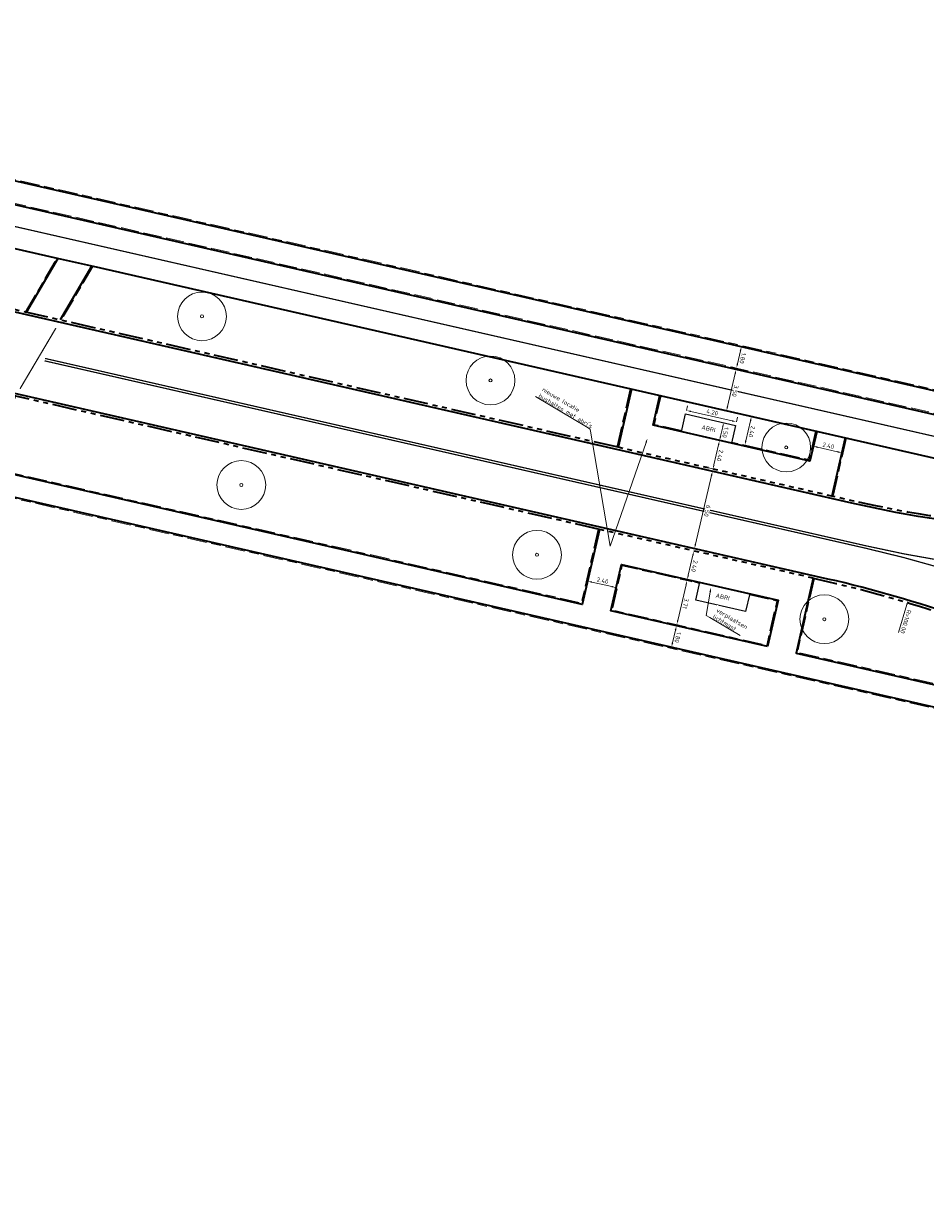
# Model space of a CAD drawing. Header units: metres. Extents: x 90561 to 91301, y 464732 to 465376.
# Tile 36 of 44: x 90993 to 91067, y 465117 to 465214. Entities that reach past the tile are written whole.
import ezdxf
from ezdxf import colors
from ezdxf.entities.mleader import LeaderData, LeaderLine
from ezdxf.enums import TextEntityAlignment as Align
from ezdxf.math import Vec2, Vec3

# ---------------------------------------------------------------- set-up
doc = ezdxf.new("R2010")
doc.units = ezdxf.units.M
for name, pattern in [('VH-BUSHALTEBAND', [4, 2, -2]), ('VH-GAZONBAND_100X200', [9.5, 7.5, -2]), ('VH-OPSLUITBAND_100X200', [16, 8, -2, 4, -2]), ('VH-TROTTOIRBAND_180-200', [20, 10, -2, 2, -2, 2, -2]), ('VW-1-1_STREEP', [2, 1, -1]), ('VW-30-270_STREEP', [3, 0.3, -2.7]), ('VW-5050_STREEP', [1, 0.5, -0.5])]:
    doc.linetypes.add(name, pattern=pattern)
for name, color, linetype, lineweight in [('B-WE-GR-BOOM-S', 90, 'Continuous', 25), ('N-WE-IE-MEUBILAIR_WEGMEUBILAIR-S', 7, 'Continuous', 25), ('N-WE-VH-KANTOPSLUITING_BUSHALTEBAND-G', 30, 'VH-BUSHALTEBAND', 35), ('N-WE-VH-KANTOPSLUITING_GAZONBAND_100X200-G', 90, 'VH-GAZONBAND_100X200', 18), ('N-WE-VH-KANTOPSLUITING_OPSLUITBAND_100X200-G', 150, 'VH-OPSLUITBAND_100X200', 18), ('N-WE-VH-KANTOPSLUITING_TROTTOIRBAND_180 200-G', 210, 'VH-TROTTOIRBAND_180-200', 35), ('N-WE-VH-KANTOPSLUITING_VOORKANTBAND-G', 50, 'Continuous', 35), ('N-WE-VH-KANTVERHARDING-G', 210, 'Continuous', 35), ('X-XX-AL-M', 7, 'Continuous', 18), ('X-XX-AL-T18', 10, 'Continuous', 18)]:
    doc.layers.add(name, color=color, linetype=linetype, lineweight=lineweight)
for name, color, linetype, lineweight, true_color in [('N-WE-VW-MARKERING_DWARS_OVERSTEEK_KANALISATIESTREEP50_010-G', 7, 'VW-5050_STREEP', 13, 0xffffff), ('N-WE-VW-MARKERING_LANGS_STREEP_11_010-G', 7, 'VW-1-1_STREEP', 13, 0xffffff), ('N-WE-VW-MARKERING_LANGS_STREEP_30270_010-G', 7, 'VW-30-270_STREEP', 13, 0xffffff)]:
    doc.layers.add(name, color=color, linetype=linetype, lineweight=lineweight, true_color=true_color)
doc.styles.add('NLCS-ISO', font='NLCS-ISO.ttf')
doc.styles.add('NLCS-ISO-M200-T18', font='NLCS-ISO.ttf', dxfattribs={"height": 0.36})
doc.dimstyles.new('NLCS-M200-T18-PIJL_L2_H1', dxfattribs={"dimscale": 0.2, "dimtxt": 2.5, "dimasz": 1.8, "dimexe": 2, "dimexo": 2, "dimgap": 0.7, "dimtad": 1, "dimzin": 0, "dimdsep": 46, "dimtxsty": 'NLCS-ISO-M200-T18', "dimcen": 0, "dimdle": 2, "dimclrd": 256, "dimclre": 256, "dimclrt": 10, "dimadec": 1, "dimazin": 0, "dimtfac": 1, "dimtdec": 3, "dimtofl": 0, "dimtmove": 0, "dimatfit": 3, "dimfxl": 2, "dimfxlon": 1, "dimtfillclr": 256, "dimtolj": 1, "dimtzin": 0, "dimlwd": -1, "dimlwe": -1, "dimarcsym": 0})
doc.dimstyles.new('NLCS-M200-T18-PIJL_L2_H2', dxfattribs={"dimscale": 0.2, "dimtxt": 2.5, "dimasz": 1.8, "dimexe": 2, "dimexo": 2, "dimgap": 0.7, "dimtad": 1, "dimzin": 0, "dimdsep": 46, "dimtxsty": 'NLCS-ISO-M200-T18', "dimcen": 0, "dimdle": 2, "dimclrd": 256, "dimclre": 256, "dimclrt": 10, "dimazin": 0, "dimtfac": 1, "dimtdec": 3, "dimtofl": 0, "dimtmove": 0, "dimatfit": 3, "dimfxl": 2, "dimfxlon": 1, "dimtfillclr": 256, "dimtolj": 1, "dimtzin": 0, "dimlwd": -1, "dimlwe": -1, "dimarcsym": 0})

# ---------------------------------------------------------------- blocks, each defined once
blk = doc.blocks.new('*D73')
at = {"layer": 'Defpoints', "color": 0, "transparency": 16777216}
blk.add_point((91056.158, 465158.649), dxfattribs=at)
at = {"layer": 'X-XX-AL-M', "transparency": 16777216}
blk.add_line((91089.686, 465142.122), (91091.713, 465141.123), dxfattribs=at)
at = {"layer": 'X-XX-AL-M', "color": 10, "transparency": 16777216, "insert": (91090.679, 465141.989), "char_height": 0.36, "attachment_point": 5, "rotation": 333.75985, "style": 'NLCS-ISO-M200-T18', "bg_fill": 3, "box_fill_scale": 1.1, "bg_fill_color": 256, "bg_fill_true_color": 13158600, "bg_fill_transparency": 0}
blk.add_mtext('\\A1;R=40.00', dxfattribs=at)
at = {"layer": 'Defpoints', "color": 0, "transparency": 16777216}
blk.add_point((91092.036, 465140.963), dxfattribs=at)
at = {"layer": 'X-XX-AL-M', "transparency": 16777216}
blk.add_solid([(91091.739, 465141.176), (91091.686, 465141.069), (91092.036, 465140.963)], dxfattribs=at)
blk = doc.blocks.new('*D102')
at = {"layer": 'X-XX-AL-M', "transparency": 16777216}
for p, q in [((91051.547, 465187.038), (91051.157, 465187.127)), ((91051.467, 465186.687), (91051.227, 465185.634)), ((91051.147, 465185.283), (91050.757, 465185.372))]:
    blk.add_line(p, q, dxfattribs=at)
for points in [[(91051.526, 465186.674), (91051.409, 465186.7), (91051.547, 465187.038)], [(91051.286, 465185.621), (91051.169, 465185.647), (91051.147, 465185.283)]]:
    blk.add_solid(points, dxfattribs=at)
at = {"layer": 'X-XX-AL-M', "color": 10, "transparency": 16777216, "insert": (91051.659, 465186.089), "char_height": 0.36, "attachment_point": 5, "rotation": 257.15009, "style": 'NLCS-ISO-M200-T18', "bg_fill": 3, "box_fill_scale": 1.1, "bg_fill_color": 256, "bg_fill_true_color": 13158600, "bg_fill_transparency": 0}
blk.add_mtext('\\A1;1.80', dxfattribs=at)
at = {"layer": 'Defpoints', "color": 0, "transparency": 16777216}
for p in [(91051.556, 465187.036), (91051.147, 465185.283), (91051.156, 465185.281)]:
    blk.add_point(p, dxfattribs=at)
blk = doc.blocks.new('*D103')
at = {"layer": 'Defpoints', "color": 0, "transparency": 16777216}
for p in [(91051.125, 465185.185), (91050.33, 465181.777), (91050.33, 465181.777)]:
    blk.add_point(p, dxfattribs=at)
at = {"layer": 'X-XX-AL-M', "transparency": 16777216}
for p, q in [((91051.125, 465185.185), (91051.514, 465185.095)), ((91051.043, 465184.835), (91050.412, 465182.127)), ((91050.33, 465181.777), (91050.72, 465181.686))]:
    blk.add_line(p, q, dxfattribs=at)
for points in [[(91051.102, 465184.821), (91050.985, 465184.848), (91051.125, 465185.185)], [(91050.471, 465182.114), (91050.354, 465182.141), (91050.33, 465181.777)]]:
    blk.add_solid(points, dxfattribs=at)
at = {"layer": 'X-XX-AL-M', "color": 10, "transparency": 16777216, "insert": (91051.039, 465183.408), "char_height": 0.36, "attachment_point": 5, "rotation": 256.88236, "style": 'NLCS-ISO-M200-T18', "bg_fill": 3, "box_fill_scale": 1.1, "bg_fill_color": 256, "bg_fill_true_color": 13158600, "bg_fill_transparency": 0}
blk.add_mtext('\\A1;3.50', dxfattribs=at)
blk = doc.blocks.new('*D104')
at = {"layer": 'Defpoints', "color": 0, "transparency": 16777216}
for p in [(91049.76, 465179.343), (91049.217, 465177.005), (91049.217, 465177.005)]:
    blk.add_point(p, dxfattribs=at)
at = {"layer": 'X-XX-AL-M', "transparency": 16777216}
for p, q in [((91049.76, 465179.343), (91049.371, 465179.433)), ((91049.679, 465178.992), (91049.299, 465177.355)), ((91049.217, 465177.005), (91048.827, 465177.095))]:
    blk.add_line(p, q, dxfattribs=at)
for points in [[(91049.737, 465178.978), (91049.62, 465179.005), (91049.76, 465179.343)], [(91049.357, 465177.342), (91049.24, 465177.369), (91049.217, 465177.005)]]:
    blk.add_solid(points, dxfattribs=at)
at = {"layer": 'X-XX-AL-M', "color": 10, "transparency": 16777216, "insert": (91049.8, 465178.101), "char_height": 0.36, "attachment_point": 5, "rotation": 256.91583, "style": 'NLCS-ISO-M200-T18', "bg_fill": 3, "box_fill_scale": 1.1, "bg_fill_color": 256, "bg_fill_true_color": 13158600, "bg_fill_transparency": 0}
blk.add_mtext('\\A1;2.40', dxfattribs=at)
blk = doc.blocks.new('*D105')
at = {"layer": 'Defpoints', "color": 0, "transparency": 16777216}
for p in [(91049.173, 465176.81), (91047.697, 465170.479), (91047.697, 465170.479)]:
    blk.add_point(p, dxfattribs=at)
at = {"layer": 'X-XX-AL-M', "transparency": 16777216}
for p, q in [((91049.091, 465176.459), (91047.779, 465170.83)), ((91049.173, 465176.81), (91048.783, 465176.901)), ((91047.697, 465170.479), (91047.308, 465170.57))]:
    blk.add_line(p, q, dxfattribs=at)
for points in [[(91049.149, 465176.446), (91049.032, 465176.473), (91049.173, 465176.81)], [(91047.837, 465170.816), (91047.721, 465170.844), (91047.697, 465170.479)]]:
    blk.add_solid(points, dxfattribs=at)
at = {"layer": 'X-XX-AL-M', "color": 10, "transparency": 16777216, "insert": (91048.747, 465173.572), "char_height": 0.36, "attachment_point": 5, "rotation": 256.88236, "style": 'NLCS-ISO-M200-T18', "bg_fill": 3, "box_fill_scale": 1.1, "bg_fill_color": 256, "bg_fill_true_color": 13158600, "bg_fill_transparency": 0}
blk.add_mtext('\\A1;6.50', dxfattribs=at)
blk = doc.blocks.new('*D106')
at = {"layer": 'Defpoints', "color": 0, "transparency": 16777216}
for p in [(91047.653, 465170.284), (91047.11, 465167.947), (91047.11, 465167.947)]:
    blk.add_point(p, dxfattribs=at)
at = {"layer": 'X-XX-AL-M', "transparency": 16777216}
for p, q in [((91047.571, 465169.934), (91047.191, 465168.297)), ((91047.653, 465170.284), (91048.042, 465170.194)), ((91047.11, 465167.947), (91047.499, 465167.856))]:
    blk.add_line(p, q, dxfattribs=at)
for points in [[(91047.63, 465169.92), (91047.513, 465169.947), (91047.653, 465170.284)], [(91047.249, 465168.284), (91047.133, 465168.311), (91047.11, 465167.947)]]:
    blk.add_solid(points, dxfattribs=at)
at = {"layer": 'X-XX-AL-M', "color": 10, "transparency": 16777216, "insert": (91047.693, 465169.043), "char_height": 0.36, "attachment_point": 5, "rotation": 256.91583, "style": 'NLCS-ISO-M200-T18', "bg_fill": 3, "box_fill_scale": 1.1, "bg_fill_color": 256, "bg_fill_true_color": 13158600, "bg_fill_transparency": 0}
blk.add_mtext('\\A1;2.40', dxfattribs=at)
blk = doc.blocks.new('*D107')
at = {"layer": 'Defpoints', "color": 0, "transparency": 16777216}
for p in [(91047.087, 465167.849), (91046.242, 465164.236), (91046.242, 465164.236)]:
    blk.add_point(p, dxfattribs=at)
at = {"layer": 'X-XX-AL-M', "transparency": 16777216}
for p, q in [((91047.087, 465167.849), (91047.477, 465167.758)), ((91047.005, 465167.499), (91046.324, 465164.586)), ((91046.242, 465164.236), (91046.631, 465164.145))]:
    blk.add_line(p, q, dxfattribs=at)
for points in [[(91047.064, 465167.485), (91046.947, 465167.512), (91047.087, 465167.849)], [(91046.382, 465164.573), (91046.266, 465164.6), (91046.242, 465164.236)]]:
    blk.add_solid(points, dxfattribs=at)
at = {"layer": 'X-XX-AL-M', "color": 10, "transparency": 16777216, "insert": (91046.976, 465165.97), "char_height": 0.36, "attachment_point": 5, "rotation": 256.83185, "style": 'NLCS-ISO-M200-T18', "bg_fill": 3, "box_fill_scale": 1.1, "bg_fill_color": 256, "bg_fill_true_color": 13158600, "bg_fill_transparency": 0}
blk.add_mtext('\\A1;3.71', dxfattribs=at)
blk = doc.blocks.new('*D108')
at = {"layer": 'X-XX-AL-M', "transparency": 16777216}
for p, q in [((91046.22, 465164.138), (91045.83, 465164.229)), ((91046.138, 465163.788), (91045.893, 465162.736)), ((91045.811, 465162.385), (91045.422, 465162.476))]:
    blk.add_line(p, q, dxfattribs=at)
for points in [[(91046.196, 465163.774), (91046.08, 465163.801), (91046.22, 465164.138)], [(91045.951, 465162.722), (91045.834, 465162.75), (91045.811, 465162.385)]]:
    blk.add_solid(points, dxfattribs=at)
at = {"layer": 'X-XX-AL-M', "color": 10, "transparency": 16777216, "insert": (91046.327, 465163.189), "char_height": 0.36, "attachment_point": 5, "rotation": 256.88236, "style": 'NLCS-ISO-M200-T18', "bg_fill": 3, "box_fill_scale": 1.1, "bg_fill_color": 256, "bg_fill_true_color": 13158600, "bg_fill_transparency": 0}
blk.add_mtext('\\A1;1.80', dxfattribs=at)
at = {"layer": 'Defpoints', "color": 0, "transparency": 16777216}
for p in [(91046.22, 465164.138), (91045.811, 465162.385), (91045.811, 465162.385)]:
    blk.add_point(p, dxfattribs=at)
blk = doc.blocks.new('*D203')
at = {"layer": 'Defpoints', "color": 0, "transparency": 16777216}
for p in [(91065.234, 465166.241), (91036.411, 465070.485)]:
    blk.add_point(p, dxfattribs=at)
at = {"layer": 'X-XX-AL-M', "transparency": 16777216}
blk.add_line((91064.438, 465163.594), (91065.131, 465165.896), dxfattribs=at)
at = {"layer": 'X-XX-AL-M', "color": 10, "transparency": 16777216, "insert": (91065.039, 465164.481), "char_height": 0.36, "attachment_point": 5, "rotation": 253.24774, "style": 'NLCS-ISO-M200-T18', "bg_fill": 3, "box_fill_scale": 1.1, "bg_fill_color": 256, "bg_fill_true_color": 13158600, "bg_fill_transparency": 0}
blk.add_mtext('\\A1;R=100.00', dxfattribs=at)
at = {"layer": 'X-XX-AL-M', "transparency": 16777216}
blk.add_solid([(91065.188, 465165.879), (91065.073, 465165.914), (91065.234, 465166.241)], dxfattribs=at)
blk = doc.blocks.new('*D296')
at = {"layer": 'Defpoints', "color": 0, "transparency": 16777216}
for p in [(91057.448, 465178.871), (91059.788, 465178.337), (91059.788, 465178.337)]:
    blk.add_point(p, dxfattribs=at)
at = {"layer": 'X-XX-AL-M', "transparency": 16777216}
for p, q in [((91057.448, 465178.871), (91057.537, 465179.261)), ((91057.799, 465178.791), (91059.437, 465178.417)), ((91059.788, 465178.337), (91059.877, 465178.727))]:
    blk.add_line(p, q, dxfattribs=at)
for points in [[(91057.812, 465178.849), (91057.786, 465178.732), (91057.448, 465178.871)], [(91059.45, 465178.476), (91059.424, 465178.359), (91059.788, 465178.337)]]:
    blk.add_solid(points, dxfattribs=at)
at = {"layer": 'X-XX-AL-M', "color": 10, "transparency": 16777216, "insert": (91058.689, 465178.916), "char_height": 0.36, "attachment_point": 5, "rotation": 347.15009, "style": 'NLCS-ISO-M200-T18', "bg_fill": 3, "box_fill_scale": 1.1, "bg_fill_color": 256, "bg_fill_true_color": 13158600, "bg_fill_transparency": 0}
blk.add_mtext('\\A1;2.40', dxfattribs=at)
blk = doc.blocks.new('*D297')
at = {"layer": 'Defpoints', "color": 0, "transparency": 16777216}
for p in [(91038.924, 465167.808), (91041.264, 465167.275), (91041.264, 465167.275)]:
    blk.add_point(p, dxfattribs=at)
at = {"layer": 'X-XX-AL-M', "transparency": 16777216}
for p, q in [((91038.924, 465167.808), (91039.013, 465168.198)), ((91039.275, 465167.728), (91040.913, 465167.355)), ((91041.264, 465167.275), (91041.353, 465167.665))]:
    blk.add_line(p, q, dxfattribs=at)
for points in [[(91039.288, 465167.787), (91039.261, 465167.67), (91038.924, 465167.808)], [(91040.926, 465167.413), (91040.899, 465167.296), (91041.264, 465167.275)]]:
    blk.add_solid(points, dxfattribs=at)
at = {"layer": 'X-XX-AL-M', "color": 10, "transparency": 16777216, "insert": (91040.165, 465167.853), "char_height": 0.36, "attachment_point": 5, "rotation": 347.15009, "style": 'NLCS-ISO-M200-T18', "bg_fill": 3, "box_fill_scale": 1.1, "bg_fill_color": 256, "bg_fill_true_color": 13158600, "bg_fill_transparency": 0}
blk.add_mtext('\\A1;2.40', dxfattribs=at)
blk = doc.blocks.new('*D298')
at = {"layer": 'Defpoints', "color": 0, "transparency": 16777216}
for p in [(91052.378, 465181.31), (91051.832, 465178.973), (91051.832, 465178.973)]:
    blk.add_point(p, dxfattribs=at)
at = {"layer": 'X-XX-AL-M', "transparency": 16777216}
for p, q in [((91052.378, 465181.31), (91052.767, 465181.219)), ((91052.296, 465180.959), (91051.914, 465179.323)), ((91051.832, 465178.973), (91052.221, 465178.882))]:
    blk.add_line(p, q, dxfattribs=at)
for points in [[(91052.354, 465180.945), (91052.238, 465180.973), (91052.378, 465181.31)], [(91051.972, 465179.309), (91051.855, 465179.337), (91051.832, 465178.973)]]:
    blk.add_solid(points, dxfattribs=at)
at = {"layer": 'X-XX-AL-M', "color": 10, "transparency": 16777216, "insert": (91052.416, 465180.068), "char_height": 0.36, "attachment_point": 5, "rotation": 256.84938, "style": 'NLCS-ISO-M200-T18', "bg_fill": 3, "box_fill_scale": 1.1, "bg_fill_color": 256, "bg_fill_true_color": 13158600, "bg_fill_transparency": 0}
blk.add_mtext('\\A1;2.40', dxfattribs=at)
blk = doc.blocks.new('*D299')
at = {"layer": 'X-XX-AL-M', "transparency": 16777216}
for p, q in [((91049.84, 465179.694), (91050.014, 465180.454)), ((91050.094, 465180.805), (91050.484, 465180.716)), ((91049.76, 465179.343), (91050.15, 465179.254))]:
    blk.add_line(p, q, dxfattribs=at)
for points in [[(91050.072, 465180.441), (91049.955, 465180.467), (91050.094, 465180.805)], [(91049.899, 465179.68), (91049.782, 465179.707), (91049.76, 465179.343)]]:
    blk.add_solid(points, dxfattribs=at)
at = {"layer": 'X-XX-AL-M', "color": 10, "transparency": 16777216, "insert": (91050.239, 465180.003), "char_height": 0.36, "attachment_point": 5, "rotation": 257.15009, "style": 'NLCS-ISO-M200-T18', "bg_fill": 3, "box_fill_scale": 1.1, "bg_fill_color": 256, "bg_fill_true_color": 13158600, "bg_fill_transparency": 0}
blk.add_mtext('\\A1;1.50', dxfattribs=at)
at = {"layer": 'Defpoints', "color": 0, "transparency": 16777216}
for p in [(91050.094, 465180.805), (91050.094, 465180.805), (91049.76, 465179.343)]:
    blk.add_point(p, dxfattribs=at)
blk = doc.blocks.new('*D300')
at = {"layer": 'Defpoints', "color": 0, "transparency": 16777216}
for p in [(91046.974, 465181.517), (91051.069, 465180.583), (91051.135, 465180.874)]:
    blk.add_point(p, dxfattribs=at)
at = {"layer": 'X-XX-AL-M', "transparency": 16777216}
for p, q in [((91047.04, 465181.808), (91047.129, 465182.198)), ((91047.391, 465181.728), (91050.784, 465180.954)), ((91051.135, 465180.874), (91051.224, 465181.264))]:
    blk.add_line(p, q, dxfattribs=at)
for points in [[(91047.405, 465181.786), (91047.378, 465181.669), (91047.04, 465181.808)], [(91050.798, 465181.012), (91050.771, 465180.895), (91051.135, 465180.874)]]:
    blk.add_solid(points, dxfattribs=at)
at = {"layer": 'X-XX-AL-M', "color": 10, "transparency": 16777216, "insert": (91049.159, 465181.653), "char_height": 0.36, "attachment_point": 5, "rotation": 347.15009, "style": 'NLCS-ISO-M200-T18', "bg_fill": 3, "box_fill_scale": 1.1, "bg_fill_color": 256, "bg_fill_true_color": 13158600, "bg_fill_transparency": 0}
blk.add_mtext('\\A1;4.20', dxfattribs=at)
blk = doc.blocks.new('SGR-BOOM_01-SO')
at = {"color": 0, "linetype": 'ByBlock', "lineweight": 18}
for radius in [2, 0.125]:
    blk.add_circle((0, 0), radius, dxfattribs=at)

msp = doc.modelspace()

# ---------------------------------------------------------------- linework, layer by layer
at = {"layer": 'N-WE-IE-MEUBILAIR_WEGMEUBILAIR-S', "flags": 128}
for points in [[(91046.974, 465181.517), (91051.069, 465180.583), (91050.735, 465179.12), (91046.64, 465180.054)], [(91048.133, 465167.713), (91052.228, 465166.779), (91051.894, 465165.317), (91047.8, 465166.251)]]:
    msp.add_lwpolyline(points, close=True, dxfattribs=at)
at = {"layer": 'N-WE-VH-KANTOPSLUITING_BUSHALTEBAND-G', "ltscale": 0.2}
for points in [[(91058.976, 465174.779), (91041.427, 465178.782)], [(91057.442, 465168.051), (91039.892, 465172.055)]]:
    msp.add_lwpolyline(points, dxfattribs=at)
at = {"layer": 'N-WE-VH-KANTOPSLUITING_GAZONBAND_100X200-G', "ltscale": 0.2, "flags": 128}
msp.add_lwpolyline([(90935.825, 465211.692, -0.0078), (90938.964, 465210.924, 0.0078), (90942.052, 465210.169), (91159.307, 465160.61, 0.314477), (91162.384, 465161.857, 0.314477)], format="xyb", dxfattribs=at)
at = {"layer": 'N-WE-VH-KANTOPSLUITING_OPSLUITBAND_100X200-G', "ltscale": 0.2, "flags": 128}
msp.add_lwpolyline([(90936.247, 465213.544, -0.0078), (90939.444, 465212.762, 0.0078), (90942.475, 465212.021), (91162.488, 465161.834)], format="xyb", dxfattribs=at)
for points in [[(90992.764, 465189.882), (90995.385, 465194.31)], [(90998.354, 465193.633), (90995.733, 465189.205)], [(91042.419, 465183.581), (91041.329, 465178.804)], [(91039.795, 465172.077), (91038.414, 465166.022), (90988.718, 465177.358), (90992.041, 465182.97)], [(91046.663, 465180.152), (91044.42, 465180.663), (91044.954, 465183.003)], [(91057.629, 465180.112), (91057.095, 465177.772), (91050.758, 465179.218)], [(91060.163, 465179.534), (91059.074, 465174.756)], [(91036.867, 465056.234), (91093.206, 465151.471), (90987.648, 465175.55), (90987.15, 465174.71)], [(91052.206, 465166.682), (91054.448, 465166.17), (91053.623, 465162.552), (91040.949, 465165.443), (91041.774, 465169.061), (91048.111, 465167.616)], [(91057.539, 465168.029), (91056.158, 465161.974), (91083.899, 465155.646), (91084.991, 465160.434)]]:
    msp.add_lwpolyline(points, dxfattribs=at)
at = {"layer": 'N-WE-VH-KANTOPSLUITING_TROTTOIRBAND_180 200-G', "ltscale": 0.2, "flags": 128}
for points in [[(91041.427, 465178.782), (90935.884, 465202.857)], [(91039.892, 465172.055), (90934.35, 465196.13)]]:
    msp.add_lwpolyline(points, dxfattribs=at)
for points in [[(91086.912, 465170.613, 0.029309), (91075.281, 465172.185, -0.037132), (91060.644, 465174.398), (91058.976, 465174.779)], [(91057.442, 465168.051), (91058.606, 465167.786, -0.028528), (91069.538, 465164.627, 0.028528), (91080.513, 465161.455), (91084.601, 465160.523)]]:
    msp.add_lwpolyline(points, format="xyb", dxfattribs=at)
at = {"layer": 'N-WE-VH-KANTOPSLUITING_VOORKANTBAND-G', "ltscale": 0.2}
for points in [[(90936.225, 465213.447, -0.0078), (90939.419, 465212.665, 0.0078), (90942.452, 465211.924), (91162.324, 465161.769)], [(90935.802, 465211.594, -0.0078), (90938.939, 465210.827, 0.0078), (90942.03, 465210.071), (91159.285, 465160.513, 0.416157), (91162.882, 465162.79), (91163.121, 465163.873)], [(91086.874, 465170.416, 0.029309), (91075.266, 465171.986, -0.037132), (91060.6, 465174.203), (90935.84, 465202.662)]]:
    msp.add_lwpolyline(points, format="xyb", dxfattribs=at)
at = {"layer": 'N-WE-VH-KANTOPSLUITING_VOORKANTBAND-G', "ltscale": 0.2, "flags": 128}
msp.add_lwpolyline([(91036.299, 465056.337), (91038.881, 465054.81, 0.414202), (91041.621, 465055.513), (91090.585, 465138.283, 0.031099), (91092.845, 465142.71), (91095.382, 465148.549, 0.469672), (91089.824, 465159.537), (91080.558, 465161.65, -0.028528), (91069.604, 465164.815, 0.028528), (91058.651, 465167.981), (90934.394, 465196.325)], format="xyb", dxfattribs=at)
at = {"layer": 'N-WE-VH-KANTOPSLUITING_VOORKANTBAND-G', "ltscale": 0.2}
for points in [[(90992.866, 465189.859), (90995.488, 465194.287)], [(90998.252, 465193.656), (90995.631, 465189.228)], [(91057.442, 465168.051), (91056.038, 465161.899), (91083.974, 465155.526), (91085.088, 465160.412)]]:
    msp.add_lwpolyline(points, dxfattribs=at)
at = {"layer": 'N-WE-VH-KANTOPSLUITING_VOORKANTBAND-G', "ltscale": 0.2, "flags": 128}
for points in [[(91042.517, 465183.559), (91041.427, 465178.782)], [(91039.892, 465172.055), (91038.489, 465165.902), (90988.563, 465177.291), (90991.939, 465182.993)], [(91057.726, 465180.09), (91057.17, 465177.652), (91044.301, 465180.588), (91044.857, 465183.025)], [(91060.066, 465179.556), (91058.976, 465174.779)], [(91036.953, 465056.183), (91093.362, 465151.539), (90987.599, 465175.664), (90987.064, 465174.76)]]:
    msp.add_lwpolyline(points, dxfattribs=at)
at = {"layer": 'N-WE-VH-KANTOPSLUITING_VOORKANTBAND-G', "ltscale": 0.2}
msp.add_lwpolyline([(91053.698, 465162.433), (91040.829, 465165.368), (91041.699, 465169.181), (91054.568, 465166.245)], close=True, dxfattribs=at)
at = {"layer": 'N-WE-VH-KANTVERHARDING-G', "ltscale": 0.2, "flags": 128}
msp.add_lwpolyline([(90935.024, 465208.182, -0.0078), (90938.054, 465207.441, 0.0078), (90941.251, 465206.659), (90995.385, 465194.31), (90998.354, 465193.633), (91087.904, 465173.206)], format="xyb", dxfattribs=at)
at = {"layer": 'N-WE-VW-MARKERING_DWARS_OVERSTEEK_KANALISATIESTREEP50_010-G', "const_width": 0.1, "flags": 128}
msp.add_lwpolyline([(90992.348, 465183.587), (90995.291, 465188.557)], dxfattribs=at)
at = {"layer": 'N-WE-VW-MARKERING_LANGS_STREEP_11_010-G', "linetype": 'Continuous', "flags": 128}
for points in [[(91071.122, 465169.029, 0.1, 0.1, -0.023632), (91061.832, 465170.691, 0.1, 0.1, 0), (90994.401, 465186.073, 0.1, 0.1, 0)], [(91070.88, 465167.965, 0.1, 0.1, 0.023632), (91061.787, 465170.496, 0.1, 0.1, 0), (90994.357, 465185.878, 0.1, 0.1, 0)]]:
    msp.add_lwpolyline(points, format="xyseb", dxfattribs=at)
at = {"layer": 'N-WE-VW-MARKERING_LANGS_STREEP_30270_010-G', "const_width": 0.1, "flags": 128}
msp.add_lwpolyline([(90935.413, 465209.888, -0.0078), (90938.497, 465209.134, 0.0078), (90941.641, 465208.365), (91158.894, 465158.807), (91181.315, 465153.739)], format="xyb", dxfattribs=at)

# ---------------------------------------------------------------- block references
at = {"layer": 'B-WE-GR-BOOM-S', "rotation": 329.3872096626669}
for p in [(91007.28, 465189.523), (91010.509, 465175.696)]:
    msp.add_blockref('SGR-BOOM_01-SO', p, dxfattribs=at)

# ---------------------------------------------------------------- texts
at = {"style": 'NLCS-ISO'}
for p in [(91048.855, 465180.318), (91050.014, 465166.515)]:
    msp.add_text('ABRI', height=0.36, rotation=347.15009, dxfattribs=at).set_placement(p, align=Align.MIDDLE_CENTER)

# ---------------------------------------------------------------- next in the draw order: dimensions: what is measured, and where the dimension line sits
at = {"layer": 'X-XX-AL-M'}
for p1, p2, distance, dimstyle, picture, middle in [((91051.556, 465187.036), (91051.156, 465185.281), -0.009, 'NLCS-M200-T18-PIJL_L2_H1', '*D102', (91051.659, 465186.089)), ((91049.76, 465179.343), (91049.217, 465177.005), 0, 'NLCS-M200-T18-PIJL_L2_H1', '*D104', (91049.8, 465178.101)), ((91057.448, 465178.871), (91059.788, 465178.337), 0, 'NLCS-M200-T18-PIJL_L2_H2', '*D296', (91058.689, 465178.916)), ((91038.924, 465167.808), (91041.264, 465167.275), 0, 'NLCS-M200-T18-PIJL_L2_H2', '*D297', (91040.165, 465167.853))]:
    dim = msp.add_aligned_dim(p1=p1, p2=p2, distance=distance, dimstyle=dimstyle, override={"dimtfill": 1}, dxfattribs=at)
    dim.commit()
    dim.dimension.update_dxf_attribs({"geometry": picture, "text_midpoint": middle})

# ---------------------------------------------------------------- next in the draw order: leaders
at = {"layer": 'X-XX-AL-T18'}
ml = msp.add_multileader_mtext('Standard', dxfattribs=at)
ml.set_content("nieuwe locatie\\Pbushaltes met abri's", color=256, style='NLCS-ISO-M200-T18')
ml.set_leader_properties(color=256, linetype='ByLayer', lineweight=-1)
ml.build(insert=Vec2(0, 0))
ml.multileader.update_dxf_attribs({"text_left_attachment_type": 5, "text_right_attachment_type": 5, "dogleg_length": 0.36, "arrow_head_size": 0.36})
ctx = ml.context
ctx.base_point, ctx.char_height, ctx.arrow_head_size, ctx.landing_gap_size, ctx.plane_origin, ctx.plane_x_axis, ctx.plane_y_axis = Vec3(91034.657, 465182.932), 0.36, 0.36, 0.18, Vec3(91043.567, 465180.017), Vec3(0.860628, -0.509234), Vec3(0.509234, 0.860628)
ctx.left_attachment, ctx.right_attachment = 5, 5
notes = []
notes.append((ctx, [(1, (1, 1, 0), (91039.134, 465180.283), (-0.860628, 0.509234), 0.36, [(1, [(91043.843, 465179.524), (91040.792, 465170.686)], 0, [])])]))
ctx.mtext.insert, ctx.mtext.text_direction, ctx.mtext.rotation, ctx.mtext.flow_direction = Vec3(91035.338, 465183.729), Vec3(0.860628, -0.509234), 5.748891, 5
ctx.mtext.has_bg_fill, ctx.mtext.bg_color, ctx.mtext.bg_scale_factor, ctx.mtext.bg_transparency, ctx.mtext.use_window_bg_color = 1, -1027028792, 1.5, 0, 1
ml = msp.add_multileader_mtext('Standard', dxfattribs=at)
ml.set_content('verplaatsen\\Plichtmast', color=256, style='NLCS-ISO-M200-T18')
ml.set_leader_properties(color=256, linetype='ByLayer', lineweight=-1)
ml.build(insert=Vec2(0, 0))
ml.multileader.update_dxf_attribs({"text_left_attachment_type": 5, "text_right_attachment_type": 5, "dogleg_length": 0.36, "arrow_head_size": 0.36})
ctx = ml.context
ctx.base_point, ctx.char_height, ctx.arrow_head_size, ctx.landing_gap_size, ctx.plane_origin, ctx.plane_x_axis, ctx.plane_y_axis = Vec3(91048.957, 465164.816), 0.36, 0.36, 0.18, Vec3(91052.507, 465161.094), Vec3(0.860628, -0.509234), Vec3(0.509234, 0.860628)
ctx.left_attachment, ctx.right_attachment = 5, 5
notes.append((ctx, [(0, (1, 1, 0), (91048.647, 465165), (0.860628, -0.509234), 0.36, [(0, [(91049.044, 465167.263)], 0, [])])]))
ctx.mtext.insert, ctx.mtext.text_direction, ctx.mtext.rotation, ctx.mtext.flow_direction = Vec3(91049.637, 465165.613), Vec3(0.860628, -0.509234), 5.748891, 5
ctx.mtext.has_bg_fill, ctx.mtext.bg_color, ctx.mtext.bg_scale_factor, ctx.mtext.bg_transparency, ctx.mtext.use_window_bg_color = 1, -1027028792, 1.5, 0, 1
for ctx, leaders in notes:
    for number, flags, end, landing, length, lines in leaders:
        leader = LeaderData()
        leader.index, (leader.has_last_leader_line, leader.has_dogleg_vector, leader.attachment_direction) = number, flags
        leader.last_leader_point, leader.dogleg_vector, leader.dogleg_length = Vec3(end), Vec3(landing), length
        for number, points, colour, breaks in lines:
            line = LeaderLine()
            line.index, line.vertices, line.color, line.breaks = number, Vec3.list(points), colors.encode_raw_color(colour), breaks
            leader.lines.append(line)
        ctx.leaders.append(leader)

# ---------------------------------------------------------------- next in the draw order: block references
at = {"layer": 'B-WE-GR-BOOM-S', "rotation": 329.3872096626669}
for p in [(91030.96, 465184.268), (91034.772, 465169.967)]:
    msp.add_blockref('SGR-BOOM_01-SO', p, dxfattribs=at)

# ---------------------------------------------------------------- next in the draw order: dimensions: what is measured, and where the dimension line sits
at = {"layer": 'X-XX-AL-M'}
for p1, p2, picture, middle in [((91051.125, 465185.185), (91050.33, 465181.777), '*D103', (91051.039, 465183.408)), ((91049.76, 465179.343), (91050.094, 465180.805), '*D299', (91050.239, 465180.003)), ((91049.173, 465176.81), (91047.697, 465170.479), '*D105', (91048.747, 465173.572))]:
    dim = msp.add_aligned_dim(p1=p1, p2=p2, distance=0, dimstyle='NLCS-M200-T18-PIJL_L2_H1', override={"dimtfill": 1}, dxfattribs=at)
    dim.commit()
    dim.dimension.update_dxf_attribs({"geometry": picture, "text_midpoint": middle})

# ---------------------------------------------------------------- next in the draw order: dimensions: what is measured, and where the dimension line sits
for p1, p2, distance, picture, middle in [((91046.974, 465181.517), (91051.069, 465180.583), 0.298, '*D300', (91049.159, 465181.653)), ((91052.378, 465181.31), (91051.832, 465178.973), 0, '*D298', (91052.416, 465180.068)), ((91047.653, 465170.284), (91047.11, 465167.947), 0, '*D106', (91047.693, 465169.043))]:
    dim = msp.add_aligned_dim(p1=p1, p2=p2, distance=distance, dimstyle='NLCS-M200-T18-PIJL_L2_H1', override={"dimtfill": 1}, dxfattribs=at)
    dim.commit()
    dim.dimension.update_dxf_attribs({"geometry": picture, "text_midpoint": middle})

# ---------------------------------------------------------------- next in the draw order: block references
at = {"layer": 'B-WE-GR-BOOM-S', "rotation": 329.3872096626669}
msp.add_blockref('SGR-BOOM_01-SO', (91055.228, 465178.772), dxfattribs=at)

# ---------------------------------------------------------------- next in the draw order: dimensions: what is measured, and where the dimension line sits
at = {"layer": 'X-XX-AL-M'}
dim = msp.add_aligned_dim(p1=(91047.087, 465167.849), p2=(91046.242, 465164.236), distance=0, dimstyle='NLCS-M200-T18-PIJL_L2_H1', override={"dimtfill": 1}, dxfattribs=at)
dim.commit()
dim.dimension.update_dxf_attribs({"geometry": '*D107', "text_midpoint": (91046.976, 465165.97)})

# ---------------------------------------------------------------- next in the draw order: dimensions: what is measured, and where the dimension line sits
dim = msp.add_aligned_dim(p1=(91046.22, 465164.138), p2=(91045.811, 465162.385), distance=0, dimstyle='NLCS-M200-T18-PIJL_L2_H1', override={"dimtfill": 1}, dxfattribs=at)
dim.commit()
dim.dimension.update_dxf_attribs({"geometry": '*D108', "text_midpoint": (91046.327, 465163.189)})

# ---------------------------------------------------------------- next in the draw order: dimensions: what is measured, and where the dimension line sits
dim = msp.add_radius_dim(center=(91036.411, 465070.485), mpoint=(91065.234, 465166.241), dimstyle='NLCS-M200-T18-PIJL_L2_H2', override={"dimpost": 'R=<>', "dimtfill": 1}, dxfattribs=at)
dim.commit()
dim.dimension.update_dxf_attribs({"geometry": '*D203', "text_midpoint": (91064.732, 465164.573), "dimtype": 164})

# ---------------------------------------------------------------- next in the draw order: block references
at = {"layer": 'B-WE-GR-BOOM-S', "rotation": 329.3872096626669}
msp.add_blockref('SGR-BOOM_01-SO', (91058.355, 465164.683), dxfattribs=at)

# ---------------------------------------------------------------- next in the draw order: dimensions: what is measured, and where the dimension line sits
at = {"layer": 'X-XX-AL-M'}
dim = msp.add_radius_dim(center=(91056.158, 465158.649), mpoint=(91092.036, 465140.963), dimstyle='NLCS-M200-T18-PIJL_L2_H1', override={"dimpost": 'R=<>', "dimtfill": 1}, dxfattribs=at)
dim.commit()
dim.dimension.update_dxf_attribs({"geometry": '*D73', "text_midpoint": (91090.538, 465141.702), "dimtype": 164})

doc.saveas('drawing.dxf')
